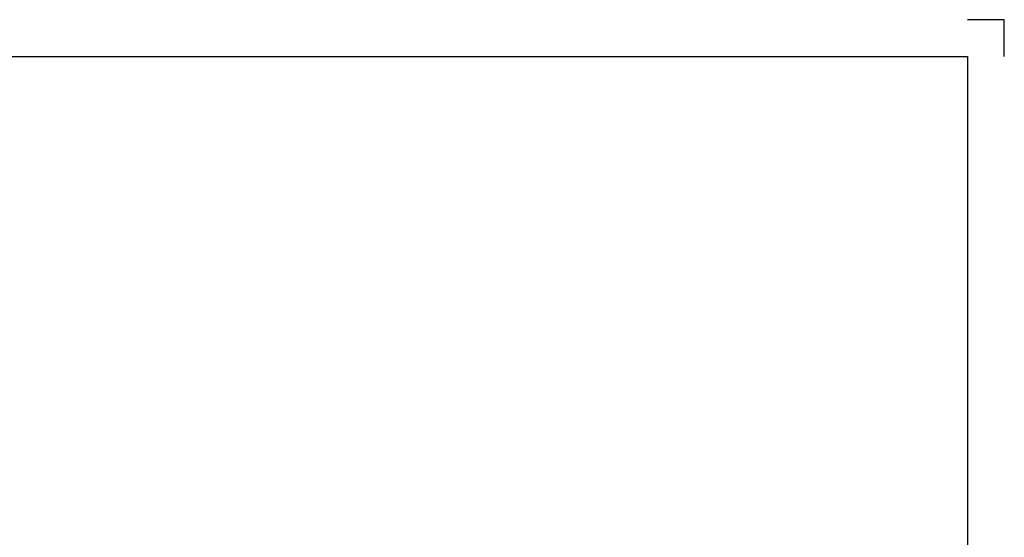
# Model space of a CAD drawing. Extents: x -2660 to 390, y -788 to 1212.
# Tile 4 of 4: x -946 to 390, y 510 to 1212. Entities that reach past the tile are written whole.
import ezdxf

# ---------------------------------------------------------------- set-up
doc = ezdxf.new("R2010")
doc.units = 0
doc.header["$LTSCALE"] = 1.5
doc.layers.add('RAMME', color=7, linetype='CONTINUOUS')

msp = doc.modelspace()

# ---------------------------------------------------------------- linework, layer by layer
at = {"layer": 'RAMME'}
for p, q in [((390, 1212), (340, 1212)), ((390, 1162), (390, 1212)), ((-2610, 1162), (340, 1162)), ((340, 1162), (340, -738)), ((340, 1162), (340, 1162))]:
    msp.add_line(p, q, dxfattribs=at)

doc.saveas('drawing.dxf')
